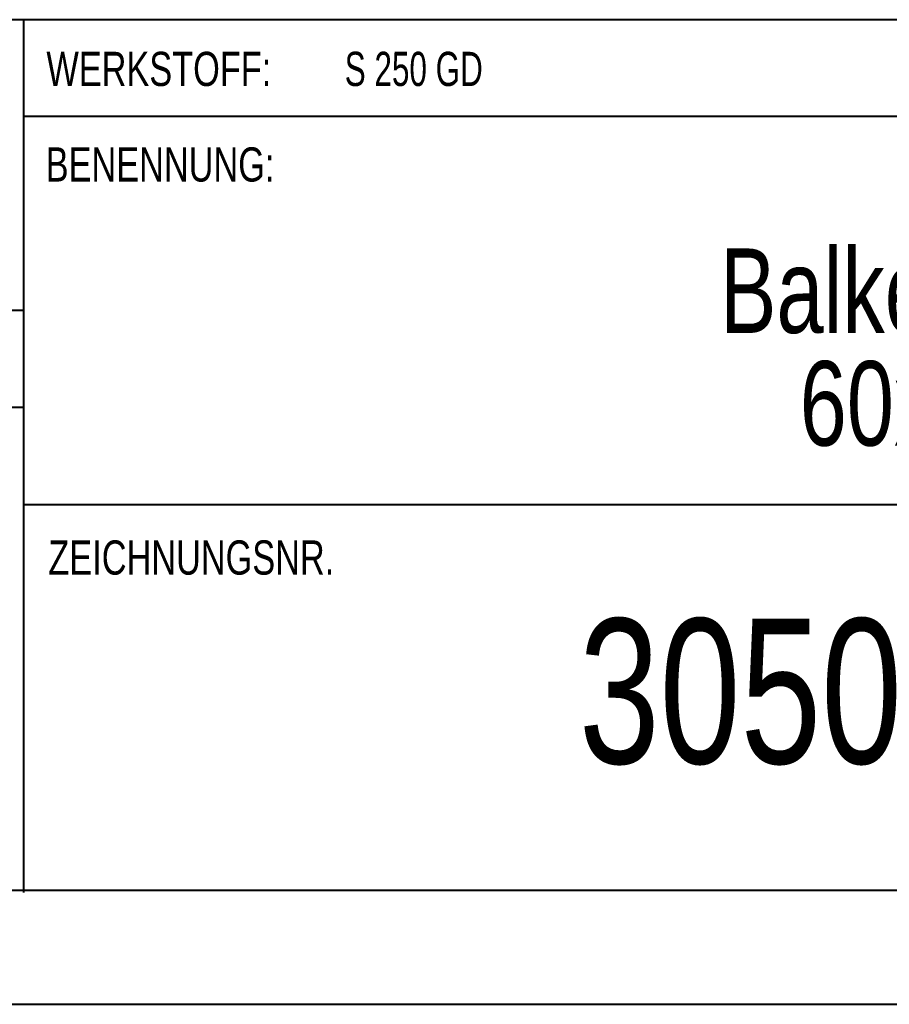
# Model space of a CAD drawing. Header units: millimetres. Extents: x 0 to 210, y 0 to 297.
# Tile 2 of 8: x 109 to 147, y 0 to 43. Entities that reach past the tile are written whole.
import ezdxf

# ---------------------------------------------------------------- set-up
doc = ezdxf.new("R2010")
doc.units = ezdxf.units.MM
doc.styles.add('SLDTEXTSTYLE0', font='TXT', dxfattribs={"width": 0.75})
doc.styles.add('SLDTEXTSTYLE3', font='TXT', dxfattribs={"width": 0.6875})

# ---------------------------------------------------------------- blocks, each defined once
blk = doc.blocks.new('SW_NOTE_1')
at = {"color": 0, "linetype": 'Continuous', "lineweight": 0, "char_height": 3.70417, "attachment_point": 2, "style": 'SLDTEXTSTYLE0'}
for s, insert in [('Balkenschuhe TOPK', (23.209, 4.775)), ('60x100x1,5mm', (22.164, -0.164))]:
    blk.add_mtext(s, dxfattribs=dict(at, insert=insert))

msp = doc.modelspace()

# ---------------------------------------------------------------- linework, layer by layer
at = {"color": 7, "linetype": 'Continuous', "lineweight": 40}
for p, q in [((205.079, 43.371), (10.111, 43.371)), ((108.911, 43.371), (108.911, 5.121)), ((205.079, 39.121), (108.911, 39.121)), ((108.911, 30.621), (10.111, 30.621)), ((108.911, 26.371), (10.111, 26.371)), ((108.911, 22.121), (205.079, 22.121)), ((10.079, 5.215), (205.079, 5.215)), ((0.079, 0.215), (210.079, 0.215))]:
    msp.add_line(p, q, dxfattribs=at)

# ---------------------------------------------------------------- block references
at = {"color": 7, "linetype": 'Continuous', "lineweight": 0}
msp.add_blockref('SW_NOTE_1', (133.483, 28.571), dxfattribs=at)

# ---------------------------------------------------------------- texts
for s, insert, char_height, attachment_point, style in [('WERKSTOFF:', (109.912, 41.964), 1.5, 1, 'SLDTEXTSTYLE0'), ('S 250 GD', (122.995, 41.964), 1.5, 1, 'SLDTEXTSTYLE3'), ('BENENNUNG:', (109.881, 37.775), 1.5, 1, 'SLDTEXTSTYLE0'), ('ZEICHNUNGSNR.', (109.999, 20.548), 1.5, 1, 'SLDTEXTSTYLE0'), ('30502TOPK', (150.789, 17.118), 6.35, 2, 'SLDTEXTSTYLE0')]:
    msp.add_mtext(s, dxfattribs=dict(at, insert=insert, char_height=char_height, attachment_point=attachment_point, style=style))

doc.saveas('drawing.dxf')
